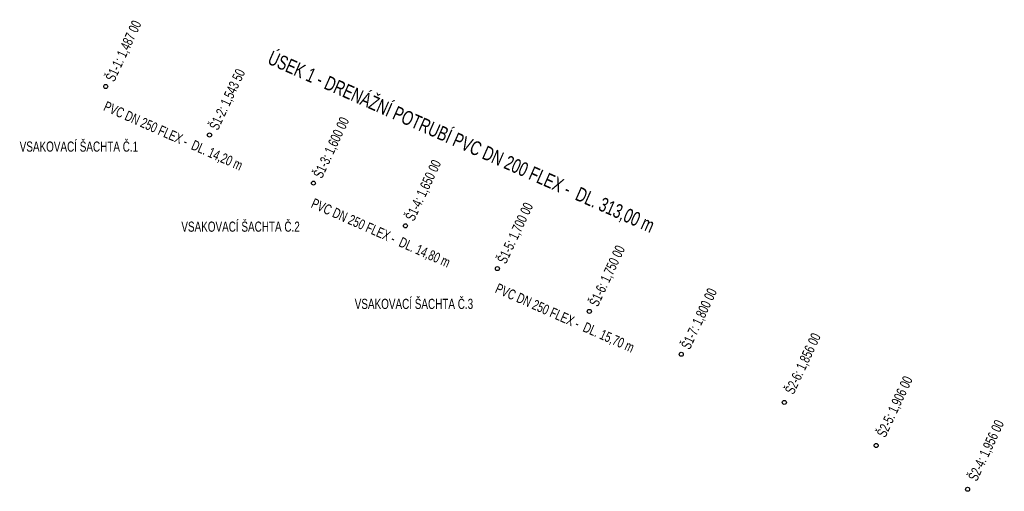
# Model space of a CAD drawing. Header units: metres. Extents: x -642454 to -638417, y -1063890 to -1061935.
# Tile 2 of 11: x -642218 to -641733, y -1063279 to -1063046. Entities that reach past the tile are written whole.
import ezdxf

# ---------------------------------------------------------------- set-up
doc = ezdxf.new("R2010")
doc.units = ezdxf.units.M
doc.layers.add('legenda', color=250, linetype='Continuous')
doc.layers.add('site_voda', color=5, linetype='Continuous', lineweight=30)
doc.styles.add('Arial', font='arial.ttf', dxfattribs={"width": 0.8})

msp = doc.modelspace()

# ---------------------------------------------------------------- linework, layer by layer
at = {"layer": 'legenda', "color": 2}
for centre in [(-642175.96, -1063079.11), (-642124.79, -1063103.02), (-642073.52, -1063126.74), (-642028.16, -1063147.8), (-641982.81, -1063168.86), (-641937.48, -1063189.96), (-641892.15, -1063211.07), (-641841.34, -1063234.82), (-641796.06, -1063256.03), (-641750.96, -1063277.61)]:
    msp.add_circle(centre, 1, dxfattribs=at)

# ---------------------------------------------------------------- texts
at = {"layer": 'site_voda', "color": 1, "lineweight": 40, "style": 'Arial', "width": 0.7}
for s, height, rotation, p in [('Š1-1: 1,487 00', 5, 64.9332, (-642171.77, -1063077.16)), ('ÚSEK 1 - DRENÁŽNÍ POTRUBÍ PVC DN 200 FLEX -  DL. 313,00 m', 7, 336.1387, (-642096.63, -1063067.66)), ('Š1-2: 1,543 50', 5, 64.9332, (-642120.61, -1063101.07)), ('PVC DN 250 FLEX -  DL. 14,20 m', 5, 336.1387, (-642177.47, -1063090.75)), ('Š1-3: 1,600 00', 5, 64.9332, (-642069.33, -1063124.79)), ('Š1-4: 1,650 00', 5, 64.9332, (-642023.98, -1063145.85)), ('PVC DN 250 FLEX -  DL. 14,80 m', 5, 336.1387, (-642075.1, -1063138.57)), ('Š1-5: 1,700 00', 5, 64.9332, (-641978.63, -1063166.91)), ('Š1-6: 1,750 00', 5, 64.9332, (-641933.3, -1063188.02)), ('PVC DN 250 FLEX -  DL. 15,70 m', 5, 336.1387, (-641984.33, -1063180.49)), ('Š1-7: 1,800 00', 5, 64.9332, (-641887.97, -1063209.12)), ('Š2-6: 1,856 00', 5, 64.9332, (-641836.78, -1063231.24)), ('Š2-5: 1,906 00', 5, 64.9332, (-641791.5, -1063252.45)), ('Š2-4: 1,956 00', 5, 64.9332, (-641746.4, -1063274.03))]:
    msp.add_text(s, height=height, rotation=rotation, dxfattribs=at).set_placement(p)
for s, p in [('VSAKOVACÍ ŠACHTA Č.1', (-642218.38, -1063111.23)), ('VSAKOVACÍ ŠACHTA Č.2', (-642138.67, -1063150.69)), ('VSAKOVACÍ ŠACHTA Č.3', (-642053.18, -1063188.75))]:
    msp.add_text(s, height=5, dxfattribs=at).set_placement(p)

doc.saveas('drawing.dxf')
